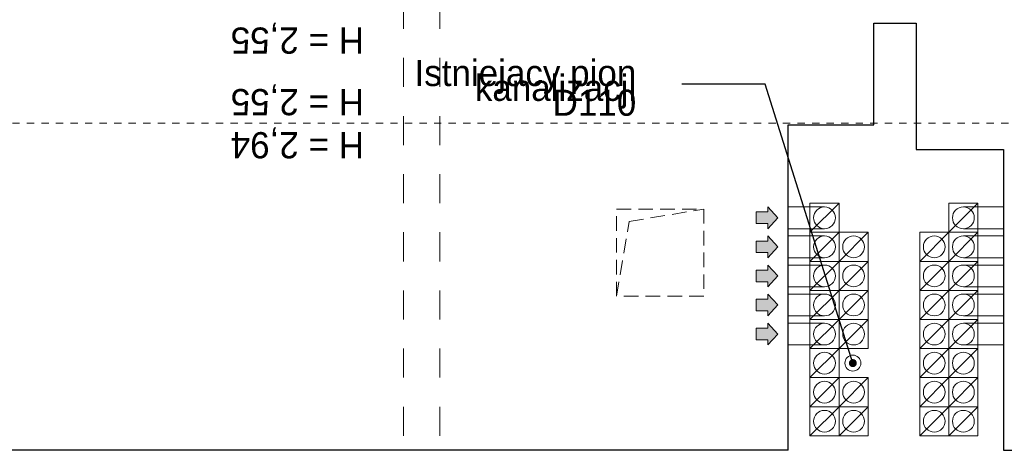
# Model space of a CAD drawing. Extents: x -251948 to -68259, y 37284 to 119967.
# Tile 21 of 41: x -113334 to -106562, y 53774 to 56737. Entities that reach past the tile are written whole.
import ezdxf

# ---------------------------------------------------------------- set-up
doc = ezdxf.new("R2010")
doc.units = 0
doc.header["$MEASUREMENT"] = 0
for name, pattern in [('Hidden Line', [100, 50, -50]), ('Krawędzie ukryte', [150, 100, -50]), ('Przerywana', [400, 200, -200])]:
    doc.linetypes.add(name, pattern=pattern)
for name, color, linetype, lineweight in [('INWENT DACH_Nr_Pióra__21', 7, 'Continuous', 13), ('Inwent kominy_Nr_Pióra__21', 7, 'Continuous', 13), ('INWENT OPISY_Nr_Pióra__21', 7, 'Continuous', 13), ('INWENT STROPY_Nr_Pióra__21', 7, 'Continuous', 13), ('INWENT. OKNA_Nr_Pióra__21', 7, 'Continuous', 13), ('INWENT.ŚCIANY_Nr_Pióra__1', 7, 'Continuous', 25)]:
    doc.layers.add(name, color=color, linetype=linetype, lineweight=lineweight)
doc.layers.add('INWENT kanalizacja_Nr_Pióra__118', color=7, linetype='Continuous', lineweight=13, true_color=0x573938)
doc.styles.add('GENERATED_STYLE_2', font='txt')
doc.styles.add('GENERATED_STYLE_5', font='txt')
doc.dimstyles.new('GENERATED_STYLE__1', dxfattribs={"dimtxt": 0.18, "dimasz": 109.44, "dimexe": 0.18, "dimexo": 0.0625, "dimgap": 0.09, "dimtad": 0, "dimtih": 1, "dimtoh": 1, "dimdec": 4, "dimzin": 0, "dimdsep": 46, "dimcen": 0.09, "dimadec": 0, "dimazin": 0, "dimtfac": 1, "dimtdec": 4, "dimtmove": 0, "dimatfit": 3, "dimldrblk": 'ARROWHEAD_11', "dimfxl": 1, "dimtolj": 1, "dimtzin": 0, "dimarcsym": 0})

# ---------------------------------------------------------------- blocks, each defined once
blk = doc.blocks.new('ARROWHEAD_11')
at = {"color": 0, "linetype": 'Continuous', "lineweight": 0}
blk.add_line((0, 0), (-1, 0), dxfattribs=at)
at = {"color": 0, "linetype": 'Continuous', "lineweight": 0, "const_width": 0.25, "flags": 128}
blk.add_lwpolyline([(-0.125, 0, 1), (0.125, 0, 1)], format="xyb", close=True, dxfattribs=at)

msp = doc.modelspace()

# ---------------------------------------------------------------- hatches: boundary and pattern name
at = {"layer": 'Inwent kominy_Nr_Pióra__21', "linetype": 'Continuous'}
for points in [[(-108188.74, 55298.6), (-108188.74, 55333.6), (-108268.74, 55333.6), (-108268.74, 55413.6), (-108188.74, 55413.6), (-108188.74, 55448.6), (-108118.74, 55373.6)], [(-108188.74, 55098.6), (-108188.74, 55133.6), (-108268.74, 55133.6), (-108268.74, 55213.6), (-108188.74, 55213.6), (-108188.74, 55248.6), (-108118.74, 55173.6)], [(-108188.74, 54898.6), (-108188.74, 54933.6), (-108268.74, 54933.6), (-108268.74, 55013.6), (-108188.74, 55013.6), (-108188.74, 55048.6), (-108118.74, 54973.6)], [(-108188.74, 54698.6), (-108188.74, 54733.6), (-108268.74, 54733.6), (-108268.74, 54813.6), (-108188.74, 54813.6), (-108188.74, 54848.6), (-108118.74, 54773.6)], [(-108188.74, 54498.6), (-108188.74, 54533.6), (-108268.74, 54533.6), (-108268.74, 54613.6), (-108188.74, 54613.6), (-108188.74, 54648.6), (-108118.74, 54573.6)]]:
    msp.add_hatch(color=256, dxfattribs=at).paths.add_polyline_path(points, flags=0)

# ---------------------------------------------------------------- linework, layer by layer
at = {"layer": 'INWENT DACH_Nr_Pióra__21', "linetype": 'Hidden Line'}
msp.add_line((-123484.28, 56023.6), (-88108.74, 56023.6), dxfattribs=at)
at = {"layer": 'INWENT kanalizacja_Nr_Pióra__118', "linetype": 'Continuous'}
msp.add_circle((-107603.74, 54373.6), 55, dxfattribs=at)
at = {"layer": 'Inwent kominy_Nr_Pióra__21', "linetype": 'Continuous'}
for p, q in [((-107898.74, 55273.6), (-107698.74, 55473.6)), ((-107898.74, 55473.6), (-107698.74, 55473.6)), ((-107898.74, 55273.6), (-107898.74, 55473.6)), ((-107698.74, 55473.6), (-107698.74, 55273.6)), ((-106943.74, 55273.6), (-106743.74, 55473.6)), ((-106943.74, 55473.6), (-106743.74, 55473.6)), ((-106943.74, 55273.6), (-106943.74, 55473.6)), ((-106743.74, 55473.6), (-106743.74, 55273.6)), ((-108268.74, 55333.6), (-108268.74, 55413.6)), ((-108268.74, 55413.6), (-108188.74, 55413.6)), ((-108118.74, 55373.6), (-108188.74, 55448.6)), ((-108188.74, 55413.6), (-108188.74, 55448.6)), ((-107798.74, 55448.6), (-108048.74, 55448.6)), ((-106843.74, 55448.6), (-106568.74, 55448.6)), ((-108188.74, 55333.6), (-108268.74, 55333.6)), ((-108118.74, 55373.6), (-108188.74, 55298.6)), ((-108188.74, 55333.6), (-108188.74, 55298.6)), ((-107798.74, 55298.6), (-108048.74, 55298.6)), ((-107898.74, 55073.6), (-107698.74, 55273.6)), ((-107898.74, 55273.6), (-107698.74, 55273.6)), ((-107898.74, 55073.6), (-107898.74, 55273.6)), ((-107698.74, 55273.6), (-107898.74, 55273.6)), ((-107698.74, 55073.6), (-107498.74, 55273.6)), ((-107698.74, 55273.6), (-107498.74, 55273.6)), ((-107698.74, 55073.6), (-107698.74, 55273.6)), ((-107698.74, 55273.6), (-107698.74, 55073.6)), ((-107498.74, 55273.6), (-107498.74, 55073.6)), ((-107143.74, 55073.6), (-106943.74, 55273.6)), ((-107143.74, 55273.6), (-106943.74, 55273.6)), ((-107143.74, 55073.6), (-107143.74, 55273.6)), ((-106943.74, 55273.6), (-106943.74, 55073.6)), ((-106943.74, 55073.6), (-106743.74, 55273.6)), ((-106943.74, 55273.6), (-106743.74, 55273.6)), ((-106943.74, 55073.6), (-106943.74, 55273.6)), ((-106743.74, 55273.6), (-106943.74, 55273.6)), ((-106843.74, 55298.6), (-106568.74, 55298.6)), ((-106743.74, 55273.6), (-106743.74, 55073.6)), ((-108268.74, 55133.6), (-108268.74, 55213.6)), ((-108268.74, 55213.6), (-108188.74, 55213.6)), ((-108118.74, 55173.6), (-108188.74, 55248.6)), ((-108188.74, 55213.6), (-108188.74, 55248.6)), ((-107798.74, 55248.6), (-108048.74, 55248.6)), ((-106843.74, 55248.6), (-106568.74, 55248.6)), ((-108188.74, 55133.6), (-108268.74, 55133.6)), ((-108118.74, 55173.6), (-108188.74, 55098.6)), ((-108188.74, 55133.6), (-108188.74, 55098.6)), ((-107798.74, 55098.6), (-108048.74, 55098.6)), ((-107898.74, 54873.6), (-107698.74, 55073.6)), ((-107898.74, 55073.6), (-107698.74, 55073.6)), ((-107898.74, 54873.6), (-107898.74, 55073.6)), ((-107698.74, 55073.6), (-107898.74, 55073.6)), ((-107698.74, 54873.6), (-107498.74, 55073.6)), ((-107698.74, 55073.6), (-107498.74, 55073.6)), ((-107698.74, 54873.6), (-107698.74, 55073.6)), ((-107498.74, 55073.6), (-107698.74, 55073.6)), ((-107698.74, 55073.6), (-107698.74, 54873.6)), ((-107498.74, 55073.6), (-107498.74, 54873.6)), ((-107143.74, 54873.6), (-106943.74, 55073.6)), ((-107143.74, 55073.6), (-106943.74, 55073.6)), ((-107143.74, 54873.6), (-107143.74, 55073.6)), ((-106943.74, 55073.6), (-107143.74, 55073.6)), ((-106943.74, 55073.6), (-106943.74, 54873.6)), ((-106943.74, 54873.6), (-106743.74, 55073.6)), ((-106943.74, 55073.6), (-106743.74, 55073.6)), ((-106943.74, 54873.6), (-106943.74, 55073.6)), ((-106743.74, 55073.6), (-106943.74, 55073.6)), ((-106843.74, 55098.6), (-106568.74, 55098.6)), ((-106743.74, 55073.6), (-106743.74, 54873.6)), ((-108268.74, 54933.6), (-108268.74, 55013.6)), ((-108268.74, 55013.6), (-108188.74, 55013.6)), ((-108118.74, 54973.6), (-108188.74, 55048.6)), ((-108188.74, 55013.6), (-108188.74, 55048.6)), ((-107798.74, 55048.6), (-108048.74, 55048.6)), ((-106843.74, 55048.6), (-106568.74, 55048.6)), ((-108188.74, 54933.6), (-108268.74, 54933.6)), ((-108118.74, 54973.6), (-108188.74, 54898.6)), ((-108188.74, 54933.6), (-108188.74, 54898.6)), ((-107798.74, 54898.6), (-108048.74, 54898.6)), ((-107898.74, 54673.6), (-107898.74, 54873.6)), ((-107698.74, 54873.6), (-107898.74, 54873.6)), ((-107898.74, 54673.6), (-107698.74, 54873.6)), ((-107898.74, 54873.6), (-107698.74, 54873.6)), ((-107698.74, 54673.6), (-107698.74, 54873.6)), ((-107498.74, 54873.6), (-107698.74, 54873.6)), ((-107698.74, 54673.6), (-107498.74, 54873.6)), ((-107698.74, 54873.6), (-107498.74, 54873.6)), ((-107698.74, 54873.6), (-107698.74, 54673.6)), ((-107498.74, 54873.6), (-107498.74, 54673.6)), ((-107143.74, 54673.6), (-107143.74, 54873.6)), ((-106943.74, 54873.6), (-107143.74, 54873.6)), ((-107143.74, 54673.6), (-106943.74, 54873.6)), ((-107143.74, 54873.6), (-106943.74, 54873.6)), ((-106943.74, 54873.6), (-106943.74, 54673.6)), ((-106943.74, 54673.6), (-106943.74, 54873.6)), ((-106743.74, 54873.6), (-106943.74, 54873.6)), ((-106943.74, 54673.6), (-106743.74, 54873.6)), ((-106943.74, 54873.6), (-106743.74, 54873.6)), ((-106843.74, 54898.6), (-106568.74, 54898.6)), ((-106743.74, 54873.6), (-106743.74, 54673.6)), ((-108268.74, 54733.6), (-108268.74, 54813.6)), ((-108268.74, 54813.6), (-108188.74, 54813.6)), ((-108118.74, 54773.6), (-108188.74, 54848.6)), ((-108188.74, 54813.6), (-108188.74, 54848.6)), ((-107798.74, 54848.6), (-108048.74, 54848.6)), ((-106843.74, 54848.6), (-106568.74, 54848.6)), ((-108188.74, 54733.6), (-108268.74, 54733.6)), ((-108118.74, 54773.6), (-108188.74, 54698.6)), ((-108188.74, 54733.6), (-108188.74, 54698.6)), ((-108118.74, 54573.6), (-108188.74, 54648.6)), ((-108188.74, 54613.6), (-108188.74, 54648.6)), ((-107798.74, 54698.6), (-108048.74, 54698.6)), ((-107798.74, 54648.6), (-108048.74, 54648.6)), ((-107698.74, 54673.6), (-107898.74, 54673.6)), ((-107898.74, 54473.6), (-107698.74, 54673.6)), ((-107898.74, 54673.6), (-107698.74, 54673.6)), ((-107898.74, 54473.6), (-107898.74, 54673.6)), ((-107498.74, 54673.6), (-107698.74, 54673.6)), ((-107698.74, 54473.6), (-107498.74, 54673.6)), ((-107698.74, 54673.6), (-107498.74, 54673.6)), ((-107698.74, 54473.6), (-107698.74, 54673.6)), ((-107698.74, 54673.6), (-107698.74, 54473.6)), ((-107498.74, 54673.6), (-107498.74, 54473.6)), ((-106943.74, 54673.6), (-107143.74, 54673.6)), ((-107143.74, 54473.6), (-106943.74, 54673.6)), ((-107143.74, 54673.6), (-106943.74, 54673.6)), ((-107143.74, 54473.6), (-107143.74, 54673.6)), ((-106943.74, 54673.6), (-106943.74, 54473.6)), ((-106743.74, 54673.6), (-106943.74, 54673.6)), ((-106943.74, 54473.6), (-106743.74, 54673.6)), ((-106943.74, 54673.6), (-106743.74, 54673.6)), ((-106943.74, 54473.6), (-106943.74, 54673.6)), ((-106843.74, 54698.6), (-106568.74, 54698.6)), ((-106843.74, 54648.6), (-106568.74, 54648.6)), ((-106743.74, 54673.6), (-106743.74, 54473.6)), ((-108268.74, 54533.6), (-108268.74, 54613.6)), ((-108268.74, 54613.6), (-108188.74, 54613.6)), ((-108188.74, 54533.6), (-108268.74, 54533.6)), ((-108118.74, 54573.6), (-108188.74, 54498.6)), ((-108188.74, 54533.6), (-108188.74, 54498.6)), ((-107798.74, 54498.6), (-108048.74, 54498.6)), ((-107898.74, 54273.6), (-107898.74, 54473.6)), ((-107898.74, 54473.6), (-107698.74, 54473.6)), ((-107898.74, 54273.6), (-107698.74, 54473.6)), ((-107698.74, 54473.6), (-107898.74, 54473.6)), ((-107698.74, 54473.6), (-107698.74, 54273.6)), ((-107498.74, 54473.6), (-107698.74, 54473.6)), ((-107143.74, 54273.6), (-107143.74, 54473.6)), ((-107143.74, 54473.6), (-106943.74, 54473.6)), ((-107143.74, 54273.6), (-106943.74, 54473.6)), ((-106943.74, 54473.6), (-107143.74, 54473.6)), ((-106943.74, 54473.6), (-106943.74, 54273.6)), ((-106943.74, 54273.6), (-106943.74, 54473.6)), ((-106943.74, 54473.6), (-106743.74, 54473.6)), ((-106943.74, 54273.6), (-106743.74, 54473.6)), ((-106743.74, 54473.6), (-106943.74, 54473.6)), ((-106843.74, 54498.6), (-106568.74, 54498.6)), ((-106743.74, 54473.6), (-106743.74, 54273.6)), ((-107898.74, 54073.6), (-107898.74, 54273.6)), ((-107898.74, 54273.6), (-107698.74, 54273.6)), ((-107898.74, 54073.6), (-107698.74, 54273.6)), ((-107698.74, 54273.6), (-107898.74, 54273.6)), ((-107698.74, 54073.6), (-107698.74, 54273.6)), ((-107698.74, 54273.6), (-107498.74, 54273.6)), ((-107698.74, 54073.6), (-107498.74, 54273.6)), ((-107698.74, 54273.6), (-107698.74, 54073.6)), ((-107498.74, 54273.6), (-107498.74, 54073.6)), ((-107143.74, 54073.6), (-107143.74, 54273.6)), ((-107143.74, 54273.6), (-106943.74, 54273.6)), ((-107143.74, 54073.6), (-106943.74, 54273.6)), ((-106943.74, 54273.6), (-107143.74, 54273.6)), ((-106943.74, 54273.6), (-106943.74, 54073.6)), ((-106943.74, 54073.6), (-106943.74, 54273.6)), ((-106943.74, 54273.6), (-106743.74, 54273.6)), ((-106943.74, 54073.6), (-106743.74, 54273.6)), ((-106743.74, 54273.6), (-106943.74, 54273.6)), ((-106743.74, 54273.6), (-106743.74, 54073.6)), ((-107898.74, 53873.6), (-107898.74, 54073.6)), ((-107898.74, 54073.6), (-107698.74, 54073.6)), ((-107898.74, 53873.6), (-107698.74, 54073.6)), ((-107698.74, 54073.6), (-107898.74, 54073.6)), ((-107698.74, 53873.6), (-107698.74, 54073.6)), ((-107698.74, 54073.6), (-107498.74, 54073.6)), ((-107698.74, 53873.6), (-107498.74, 54073.6)), ((-107498.74, 54073.6), (-107698.74, 54073.6)), ((-107698.74, 54073.6), (-107698.74, 53873.6)), ((-107498.74, 54073.6), (-107498.74, 53873.6)), ((-107143.74, 53873.6), (-107143.74, 54073.6)), ((-107143.74, 54073.6), (-106943.74, 54073.6)), ((-107143.74, 53873.6), (-106943.74, 54073.6)), ((-106943.74, 54073.6), (-107143.74, 54073.6)), ((-106943.74, 54073.6), (-106943.74, 53873.6)), ((-106943.74, 53873.6), (-106943.74, 54073.6)), ((-106943.74, 54073.6), (-106743.74, 54073.6)), ((-106943.74, 53873.6), (-106743.74, 54073.6)), ((-106743.74, 54073.6), (-106943.74, 54073.6)), ((-106743.74, 54073.6), (-106743.74, 53873.6)), ((-107698.74, 53873.6), (-107898.74, 53873.6)), ((-107498.74, 53873.6), (-107698.74, 53873.6)), ((-106943.74, 53873.6), (-107143.74, 53873.6)), ((-106743.74, 53873.6), (-106943.74, 53873.6))]:
    msp.add_line(p, q, dxfattribs=at)
for centre in [(-107798.74, 55373.6), (-106843.74, 55373.6), (-107798.74, 55173.6), (-107598.74, 55173.6), (-107043.74, 55173.6), (-106843.74, 55173.6), (-107798.74, 54973.6), (-107598.74, 54973.6), (-107043.74, 54973.6), (-106843.74, 54973.6), (-107798.74, 54773.6), (-107598.74, 54773.6), (-107043.74, 54773.6), (-106843.74, 54773.6), (-107798.74, 54573.6), (-107598.74, 54573.6), (-107043.74, 54573.6), (-106843.74, 54573.6), (-107798.74, 54373.6), (-107043.74, 54373.6), (-106843.74, 54373.6), (-107798.74, 54173.6), (-107598.74, 54173.6), (-107043.74, 54173.6), (-106843.74, 54173.6), (-107798.74, 53973.6), (-107598.74, 53973.6), (-107043.74, 53973.6), (-106843.74, 53973.6)]:
    msp.add_circle(centre, 75, dxfattribs=at)
at = {"layer": 'INWENT STROPY_Nr_Pióra__21', "linetype": 'Przerywana'}
for p, q in [((-110693.74, 53873.6), (-110693.74, 61383.6)), ((-110443.74, 53873.6), (-110443.74, 61383.6))]:
    msp.add_line(p, q, dxfattribs=at)
at = {"layer": 'INWENT. OKNA_Nr_Pióra__21', "linetype": 'Krawędzie ukryte'}
for p, q in [((-109228.74, 54833.6), (-109228.74, 55433.6)), ((-109228.74, 55433.6), (-108628.74, 55433.6)), ((-109142.86, 55347.73), (-108628.74, 55433.6)), ((-108628.74, 55433.6), (-108628.74, 54833.6)), ((-109228.74, 54833.6), (-109142.86, 55347.73)), ((-108628.74, 54833.6), (-109228.74, 54833.6))]:
    msp.add_line(p, q, dxfattribs=at)
at = {"layer": 'INWENT.ŚCIANY_Nr_Pióra__1', "linetype": 'Continuous'}
for p, q in [((-107458.74, 56013.6), (-107458.74, 56713.6)), ((-107458.74, 56713.6), (-107168.74, 56713.6)), ((-107168.74, 56713.6), (-107168.74, 55843.6)), ((-108048.74, 53773.6), (-108048.74, 56013.6)), ((-108048.74, 56013.6), (-107458.74, 56013.6)), ((-107168.74, 55843.6), (-106568.74, 55843.6)), ((-106568.74, 55843.6), (-106568.74, 53773.6)), ((-108048.74, 53773.6), (-114008.74, 53773.6)), ((-106568.74, 53773.6), (-100498.74, 53773.6))]:
    msp.add_line(p, q, dxfattribs=at)

# ---------------------------------------------------------------- texts
at = {"layer": 'INWENT OPISY_Nr_Pióra__21', "linetype": 'Continuous', "char_height": 180, "attachment_point": 2, "rotation": 180, "style": 'GENERATED_STYLE_5'}
for s, insert in [('{H = 2,55}', (-111424.11, 56502.78)), ('{H = 2,55}', (-111424.11, 56079.25)), ('{H = 2,94}', (-111424.11, 55782.78))]:
    msp.add_mtext(s, dxfattribs=dict(at, insert=insert))
at = {"layer": 'INWENT OPISY_Nr_Pióra__21', "linetype": 'Continuous', "insert": (-109093.24, 56266.5), "char_height": 180, "width": 1570.45, "attachment_point": 6, "line_spacing_factor": 0.340614, "style": 'GENERATED_STYLE_2'}
msp.add_mtext('{Istniejacy pion\\Pkanalizacji D110 }', dxfattribs=at)

# ---------------------------------------------------------------- leaders
at = {"layer": 'INWENT OPISY_Nr_Pióra__21', "linetype": 'Continuous', "annotation_type": 0, "has_hookline": 1, "hookline_direction": 1, "text_width": 1337.14}
msp.add_leader([(-107603.74, 54373.6), (-108206.36, 56292.21), (-108779.36, 56292.21)], dimstyle='GENERATED_STYLE__1', dxfattribs=at)

doc.saveas('drawing.dxf')
